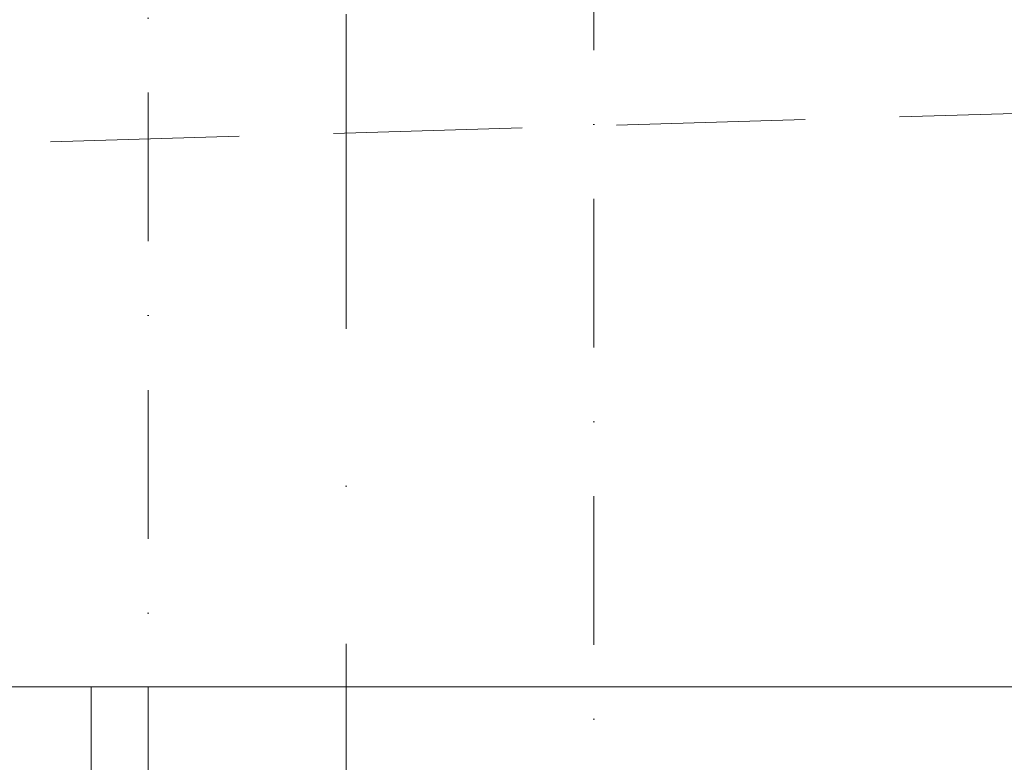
# Model space of a CAD drawing. Header units: millimetres. Extents: x 144573 to 336993, y 74252 to 247042.
# Tile 235 of 256: x 165982 to 166976, y 174979 to 175728. Entities that reach past the tile are written whole.
import ezdxf

# ---------------------------------------------------------------- set-up
doc = ezdxf.new("R2010")
doc.units = ezdxf.units.MM
for name, pattern in [('CK_Čerchovaná 50', [6, 3, -1.5, 0, -1.5]), ('ČERCHOVANÁ', [25.4, 12.7, -6.35, 0, -6.35]), ('ČÁRKOVANÁ', [19.05, 12.7, -6.35])]:
    doc.linetypes.add(name, pattern=pattern)
for name, color, linetype, lineweight in [('NOVA', 255, 'Continuous', 0), ('OSY', 255, 'Continuous', 0), ('TENKA', 255, 'Continuous', 0)]:
    doc.layers.add(name, color=color, linetype=linetype, lineweight=lineweight)

msp = doc.modelspace()

# ---------------------------------------------------------------- linework, layer by layer
at = {"layer": 'NOVA', "linetype": 'ČÁRKOVANÁ', "ltscale": 15}
msp.add_line((147161.48, 175055.259), (172861.48, 175805.259), dxfattribs=at)
at = {"layer": 'NOVA'}
msp.add_line((170735.98, 175055.259), (166053.98, 175055.257), dxfattribs=at)
at = {"layer": 'NOVA', "ltscale": 5}
msp.add_line((166053.98, 174849.257), (166053.98, 175055.257), dxfattribs=at)
at = {"layer": 'OSY', "linetype": 'ČERCHOVANÁ', "ltscale": 25}
msp.add_line((166311.48, 199232.667), (166311.48, 174158.02), dxfattribs=at)
at = {"layer": 'TENKA', "linetype": 'CK_Čerchovaná 50', "ltscale": 50}
for p, q in [((166561.48, 198055.259), (166561.48, 174855.259)), ((166111.48, 176555.259), (166111.48, 174855.259))]:
    msp.add_line(p, q, dxfattribs=at)
at = {"layer": 'TENKA', "linetype": 'ČÁRKOVANÁ', "ltscale": 7}
msp.add_lwpolyline([(147718.98, 197855.259), (172861.48, 197855.259), (172861.48, 175055.259), (147718.98, 175055.259)], close=True, dxfattribs=at)

doc.saveas('drawing.dxf')
